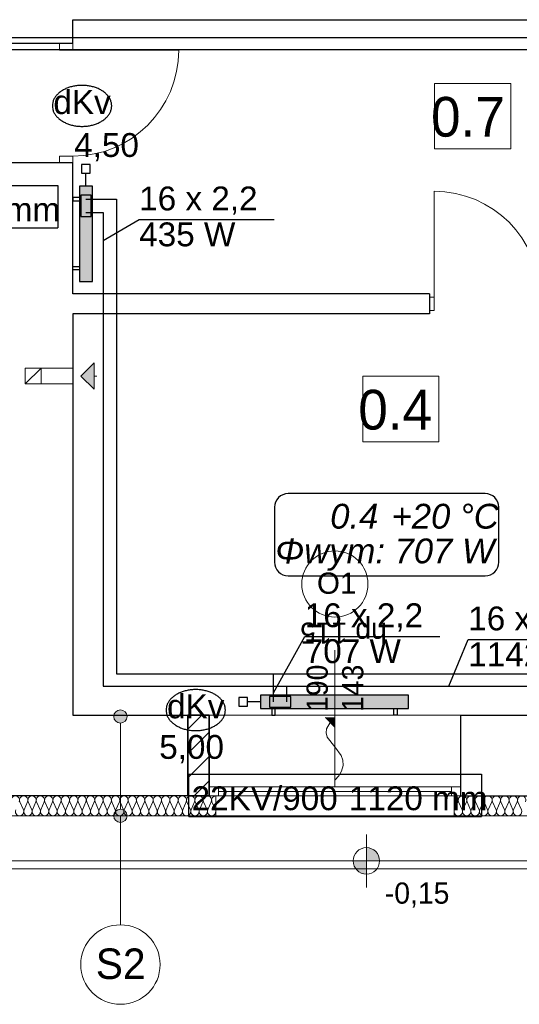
# Model space of a CAD drawing. Header units: inches. Extents: x -515158 to -470211, y -1887 to 84268.
# Tile 57 of 102: x -488750 to -484975, y 31285 to 38718. Entities that reach past the tile are written whole.
import ezdxf
from ezdxf.lldxf.tags import DXFTag

# ---------------------------------------------------------------- set-up
doc = ezdxf.new("R2010")
doc.units = ezdxf.units.IN
doc.header["$MEASUREMENT"] = 0
for name, color, linetype, lineweight in [('#podkład', 252, 'Continuous', 9), ('A-Okna_Nr_Pióra__9', 252, 'Continuous', 9), ('Arch ocieplenie_Nr_Pióra__44', 252, 'Continuous', 9), ('Arch ocieplenie_Nr_Pióra__9', 252, 'Continuous', 9), ('Arch opisy okien_Nr_Pióra__9', 252, 'Continuous', 9), ('Arch opisy_Nr_Pióra__1', 252, 'Continuous', 25), ('Arch opisy_Nr_Pióra__21', 252, 'Continuous', 9), ('Arch opisy_Nr_Pióra__9', 252, 'Continuous', 9), ('Arch teren_Nr_Pióra__5', 252, 'Continuous', 13), ('Arch wykończenie_Nr_Pióra__3', 252, 'Continuous', 18), ('Arch zmurowania_Nr_Pióra__21', 252, 'Continuous', 9), ('Arch zmurowania_Nr_Pióra__27', 252, 'Continuous', 35), ('INWENT OPISY_Nr_Pióra__21', 252, 'Continuous', 9), ('INWENT RZĘDNE_Nr_Pióra__21', 252, 'Continuous', 9), ('INWENT. DRZWI_Nr_Pióra__5', 252, 'Continuous', 13), ('INWENT. OKNA_Nr_Pióra__21', 252, 'Continuous', 9), ('INWENT. OKNA_Nr_Pióra__5', 252, 'Continuous', 13), ('INWENT.ŚCIANY_Nr_Pióra__1', 252, 'Continuous', 25), ('INWENT.ŚCIANY_Nr_Pióra__21', 252, 'Continuous', 9), ('Istniejące kominy_Nr_Pióra__21', 252, 'Continuous', 9)]:
    doc.layers.add(name, color=color, linetype=linetype, lineweight=lineweight)
for name, color, linetype, true_color in [('IS_Armatura_podłączeniowa_grz._dolnozas.', 7, 'SOLID', 0x000000), ('IS_Armatura_Therm', 7, 'SOLID', 0x000000), ('IS_Grafika', 7, 'SOLID', 0x000000), ('IS_Grzejniki_Plan_rzut', 7, 'SOLID', 0x000000), ('IS_Opisy_działek_Therm', 7, 'SOLID', 0x000000), ('IS_Powrót', 5, 'DASH', 0x0000ff), ('IS_Zasilanie', 1, 'SOLID', 0xff0000)]:
    doc.layers.add(name, color=color, linetype=linetype, true_color=true_color)
for name, color, linetype in [('IS_Text_Armatury_podłączeniowej_grz._dolnozas.', 7, 'Continuous'), ('IS_Text_Armatury_Therm', 7, 'Continuous'), ('IS_Text_Konstrukcji', 7, 'Continuous'), ('IS_Text_Odbiornikow_Therm', 7, 'Continuous')]:
    doc.layers.add(name, color=color, linetype=linetype)
doc.styles.add('GENERATED_STYLE_10', font='arial.ttf')
doc.styles.add('GENERATED_STYLE_3', font='txt')
doc.styles.add('GENERATED_STYLE_4', font='txt')
doc.styles.add('GENERATED_STYLE_7', font='txt')
tags = doc.linetypes.add('DASH', pattern=[15, 10, -5]).pattern_tags.tags
tags[6:7] = [DXFTag(74, 4), DXFTag(75, 0), DXFTag(340, '0'), DXFTag(46, 0.0), DXFTag(50, 0.0), DXFTag(44, 0.0), DXFTag(45, 0.0)]
tags[4:5] = [DXFTag(74, 4), DXFTag(75, 0), DXFTag(340, '0'), DXFTag(46, 0.0), DXFTag(50, 0.0), DXFTag(44, 0.0), DXFTag(45, 0.0)]
tags = doc.linetypes.add('DASHDOT', pattern=[20, 10, -5, 0, -5]).pattern_tags.tags
tags[10:11] = [DXFTag(74, 4), DXFTag(75, 0), DXFTag(340, '0'), DXFTag(46, 0.0), DXFTag(50, 0.0), DXFTag(44, 0.0), DXFTag(45, 0.0)]
tags[8:9] = [DXFTag(74, 4), DXFTag(75, 0), DXFTag(340, '0'), DXFTag(46, 0.0), DXFTag(50, 0.0), DXFTag(44, 0.0), DXFTag(45, 0.0)]
tags[6:7] = [DXFTag(74, 4), DXFTag(75, 0), DXFTag(340, '0'), DXFTag(46, 0.0), DXFTag(50, 0.0), DXFTag(44, 0.0), DXFTag(45, 0.0)]
tags[4:5] = [DXFTag(74, 4), DXFTag(75, 0), DXFTag(340, '0'), DXFTag(46, 0.0), DXFTag(50, 0.0), DXFTag(44, 0.0), DXFTag(45, 0.0)]
tags = doc.linetypes.add('DASHDOTDOT', pattern=[25, 10, -5, 0, -5, 0, -5]).pattern_tags.tags
tags[14:15] = [DXFTag(74, 4), DXFTag(75, 0), DXFTag(340, '0'), DXFTag(46, 0.0), DXFTag(50, 0.0), DXFTag(44, 0.0), DXFTag(45, 0.0)]
tags[12:13] = [DXFTag(74, 4), DXFTag(75, 0), DXFTag(340, '0'), DXFTag(46, 0.0), DXFTag(50, 0.0), DXFTag(44, 0.0), DXFTag(45, 0.0)]
tags[10:11] = [DXFTag(74, 4), DXFTag(75, 0), DXFTag(340, '0'), DXFTag(46, 0.0), DXFTag(50, 0.0), DXFTag(44, 0.0), DXFTag(45, 0.0)]
tags[8:9] = [DXFTag(74, 4), DXFTag(75, 0), DXFTag(340, '0'), DXFTag(46, 0.0), DXFTag(50, 0.0), DXFTag(44, 0.0), DXFTag(45, 0.0)]
tags[6:7] = [DXFTag(74, 4), DXFTag(75, 0), DXFTag(340, '0'), DXFTag(46, 0.0), DXFTag(50, 0.0), DXFTag(44, 0.0), DXFTag(45, 0.0)]
tags[4:5] = [DXFTag(74, 4), DXFTag(75, 0), DXFTag(340, '0'), DXFTag(46, 0.0), DXFTag(50, 0.0), DXFTag(44, 0.0), DXFTag(45, 0.0)]
tags = doc.linetypes.add('SOLID', pattern=[10, 10, 0]).pattern_tags.tags
tags[6:7] = [DXFTag(74, 4), DXFTag(75, 0), DXFTag(340, '0'), DXFTag(46, 0.0), DXFTag(50, 0.0), DXFTag(44, 0.0), DXFTag(45, 0.0)]
tags[4:5] = [DXFTag(74, 4), DXFTag(75, 0), DXFTag(340, '0'), DXFTag(46, 0.0), DXFTag(50, 0.0), DXFTag(44, 0.0), DXFTag(45, 0.0)]

# ---------------------------------------------------------------- blocks, each defined once
blk = doc.blocks.new('parter')
at = {"layer": 'A-Okna_Nr_Pióra__9', "linetype": 'Continuous'}
blk.add_hatch(color=252, dxfattribs=at).paths.add_polyline_path([(-486368.3, 33448.5), (-486368.7, 33377.8), (-486439, 33448.9)], flags=0)
at = {"layer": 'Arch opisy_Nr_Pióra__21', "linetype": 'Continuous'}
for points in [[(-487938.9, 33457.6), (-487942.7, 33476.8), (-487953.5, 33493), (-487969.7, 33503.8), (-487988.9, 33507.6), (-488008, 33503.8), (-488024.2, 33493), (-488035.1, 33476.8), (-488038.9, 33457.6), (-488035.1, 33438.5), (-488024.2, 33422.3), (-488008, 33411.4), (-487988.9, 33407.6), (-487969.7, 33411.4), (-487953.5, 33422.3), (-487942.7, 33438.5)], [(-487938.9, 32707.6), (-487942.7, 32726.8), (-487953.5, 32743), (-487969.7, 32753.8), (-487988.9, 32757.6), (-488008, 32753.8), (-488024.2, 32743), (-488035.1, 32726.8), (-488038.9, 32707.6), (-488035.1, 32688.5), (-488024.2, 32672.3), (-488008, 32661.4), (-487988.9, 32657.6), (-487969.7, 32661.4), (-487953.5, 32672.3), (-487942.7, 32688.5)]]:
    blk.add_hatch(color=252, dxfattribs=at).paths.add_polyline_path(points, flags=0)
at = {"layer": 'Arch zmurowania_Nr_Pióra__21', "linetype": 'Continuous'}
h = blk.add_hatch(dxfattribs=at)
h.set_pattern_fill('Common_Brick', color=252, style=0, pattern_type=2)
h.set_pattern_definition([(45, (0, 0), (-91.923878, 91.923878), [])])
h.paths.add_polyline_path([(-487318.3, 33467.6), (-487478.3, 33467.6), (-487478.3, 32857.6), (-487318.3, 32857.6)], flags=0)
at = {"layer": 'INWENT RZĘDNE_Nr_Pióra__21', "linetype": 'Continuous'}
for points in [[(-486130.6, 32367.6), (-486030.6, 32367.6), (-486038.2, 32405.9), (-486059.9, 32438.3), (-486092.4, 32460), (-486130.6, 32467.6)], [(-486130.6, 32367.6), (-486230.6, 32367.6), (-486223, 32329.4), (-486201.3, 32296.9), (-486168.9, 32275.2), (-486130.6, 32267.6)]]:
    blk.add_hatch(color=252, dxfattribs=at).paths.add_polyline_path(points, flags=0)
at = {"layer": 'Istniejące kominy_Nr_Pióra__21', "linetype": 'Continuous'}
blk.add_hatch(color=252, dxfattribs=at).paths.add_polyline_path([(-488288.3, 36027.6), (-488188.3, 36127.6), (-488188.3, 35927.6)], flags=0)
at = {"color": 252}
for p, q in [((-485615.5, 37742.8), (-485615.5, 38236.9)), ((-485615.5, 38236.9), (-485039.5, 38236.9)), ((-485039.5, 38236.9), (-485039.5, 37742.8)), ((-485039.5, 37742.8), (-485615.5, 37742.8)), ((-486158.2, 35531.7), (-486158.2, 36025.8)), ((-486158.2, 36025.8), (-485582.2, 36025.8)), ((-485582.2, 36025.8), (-485582.2, 35531.7)), ((-485582.2, 35531.7), (-486158.2, 35531.7))]:
    blk.add_line(p, q, dxfattribs=at)
at = {"layer": 'A-Okna_Nr_Pióra__9', "color": 252, "linetype": 'Continuous'}
for p, q in [((-486368.7, 33377.8), (-486439, 33448.9)), ((-486368.3, 33448.5), (-486439, 33448.9)), ((-486368.3, 33448.5), (-486368.7, 33377.8))]:
    blk.add_line(p, q, dxfattribs=at)
at = {"layer": 'A-Okna_Nr_Pióra__9', "color": 252, "linetype": 'Continuous', "flags": 128}
blk.add_lwpolyline([(-486368.3, 32977.9), (-486339.2, 33009.1), (-486317.9, 33044.1), (-486305.7, 33088.8), (-486308.2, 33127.5), (-486321.2, 33164), (-486368.3, 33228.5), (-486427.9, 33301.8), (-486435, 33333.8), (-486431, 33363.7), (-486403.9, 33413.3)], dxfattribs=at)
at = {"layer": 'Arch ocieplenie_Nr_Pióra__44', "color": 252, "linetype": 'Continuous'}
for p, q in [((-488748.6, 32812.9), (-488722.4, 32752.3)), ((-488717.1, 32752.3), (-488690.8, 32812.9)), ((-488685.5, 32812.9), (-488659.3, 32752.3)), ((-488654, 32752.3), (-488627.7, 32812.9)), ((-488622.4, 32812.9), (-488596.1, 32752.3)), ((-488590.8, 32752.3), (-488564.6, 32812.9)), ((-488559.3, 32812.9), (-488533, 32752.3)), ((-488527.7, 32752.3), (-488501.5, 32812.9)), ((-488496.2, 32812.9), (-488469.9, 32752.3)), ((-488464.6, 32752.3), (-488438.4, 32812.9)), ((-488433.1, 32812.9), (-488406.8, 32752.3)), ((-488401.5, 32752.3), (-488375.3, 32812.9)), ((-488370, 32812.9), (-488343.7, 32752.3)), ((-488338.4, 32752.3), (-488312.2, 32812.9)), ((-488306.9, 32812.9), (-488280.6, 32752.3)), ((-488275.3, 32752.3), (-488249.1, 32812.9)), ((-488243.8, 32812.9), (-488217.5, 32752.3)), ((-488212.2, 32752.3), (-488186, 32812.9)), ((-488180.7, 32812.9), (-488154.4, 32752.3)), ((-488149.1, 32752.3), (-488122.9, 32812.9)), ((-488117.6, 32812.9), (-488091.3, 32752.3)), ((-488086, 32752.3), (-488059.8, 32812.9)), ((-488054.5, 32812.9), (-488028.2, 32752.3)), ((-488022.9, 32752.3), (-487996.7, 32812.9)), ((-487991.4, 32812.9), (-487965.1, 32752.3)), ((-487959.8, 32752.3), (-487933.6, 32812.9)), ((-487928.3, 32812.9), (-487902, 32752.3)), ((-487896.7, 32752.3), (-487870.5, 32812.9)), ((-487865.2, 32812.9), (-487838.9, 32752.3)), ((-487833.6, 32752.3), (-487807.4, 32812.9)), ((-487802.1, 32812.9), (-487775.8, 32752.3)), ((-487770.5, 32752.3), (-487744.3, 32812.9)), ((-487739, 32812.9), (-487712.7, 32752.3)), ((-487707.4, 32752.3), (-487681.1, 32812.9)), ((-487675.8, 32812.9), (-487649.6, 32752.3)), ((-487644.3, 32752.3), (-487618, 32812.9)), ((-487612.7, 32812.9), (-487586.5, 32752.3)), ((-487581.2, 32752.3), (-487554.9, 32812.9)), ((-487549.6, 32812.9), (-487523.4, 32752.3)), ((-487518.1, 32752.3), (-487491.8, 32812.9)), ((-487486.5, 32812.9), (-487460.3, 32752.3)), ((-487455, 32752.3), (-487428.7, 32812.9)), ((-487423.4, 32812.9), (-487397.2, 32752.3)), ((-487391.9, 32752.3), (-487365.6, 32812.9)), ((-487360.3, 32812.9), (-487334.1, 32752.3)), ((-487328.8, 32752.3), (-487302.5, 32812.9)), ((-487297.2, 32812.9), (-487271, 32752.3))]:
    blk.add_line(p, q, dxfattribs=at)
for centre, start_param, end_param in [((-488782.8, 32825.7), 4.299595, 8.266774), ((-488719.7, 32825.7), 4.299595, 8.266774), ((-488656.6, 32825.7), 4.299595, 8.266774), ((-488593.5, 32825.7), 4.299595, 8.266774), ((-488530.4, 32825.7), 4.299595, 8.266774), ((-488467.3, 32825.7), 4.299595, 8.266774), ((-488404.2, 32825.7), 4.299595, 8.266774), ((-488341.1, 32825.7), 4.299595, 8.266774), ((-488278, 32825.7), 4.299595, 8.266774), ((-488214.9, 32825.7), 4.299595, 8.266774), ((-488151.8, 32825.7), 4.299595, 8.266774), ((-488088.7, 32825.7), 4.299595, 8.266774), ((-488025.6, 32825.7), 4.299595, 8.266774), ((-487962.5, 32825.7), 4.299595, 8.266774), ((-487899.4, 32825.7), 4.299595, 8.266774), ((-487836.3, 32825.7), 4.299595, 8.266774), ((-487773.2, 32825.7), 4.299595, 8.266774), ((-487710.1, 32825.7), 4.299595, 8.266774), ((-487646.9, 32825.7), 4.299595, 8.266774), ((-487583.8, 32825.7), 4.299595, 8.266774), ((-487520.7, 32825.7), 4.299595, 8.266774), ((-487457.6, 32825.7), 4.299595, 8.266774), ((-487394.5, 32825.7), 4.299595, 8.266774), ((-487331.4, 32825.7), 4.299595, 8.266774), ((-487268.3, 32825.7), 0, 1.983589), ((-488751.3, 32739.5), 1.158003, 5.125183), ((-488688.2, 32739.5), 1.158003, 5.125183), ((-488625, 32739.5), 1.158003, 5.125183), ((-488561.9, 32739.5), 1.158003, 5.125183), ((-488498.8, 32739.5), 1.158003, 5.125183), ((-488435.7, 32739.5), 1.158003, 5.125183), ((-488372.6, 32739.5), 1.158003, 5.125183), ((-488309.5, 32739.5), 1.158003, 5.125183), ((-488246.4, 32739.5), 1.158003, 5.125183), ((-488183.3, 32739.5), 1.158003, 5.125183), ((-488120.2, 32739.5), 1.158003, 5.125183), ((-488057.1, 32739.5), 1.158003, 5.125183), ((-487994, 32739.5), 1.158003, 5.125183), ((-487930.9, 32739.5), 1.158003, 5.125183), ((-487867.8, 32739.5), 1.158003, 5.125183), ((-487804.7, 32739.5), 1.158003, 5.125183), ((-487741.6, 32739.5), 1.158003, 5.125183), ((-487678.5, 32739.5), 1.158003, 5.125183), ((-487615.4, 32739.5), 1.158003, 5.125183), ((-487552.3, 32739.5), 1.158003, 5.125183), ((-487489.2, 32739.5), 1.158003, 5.125183), ((-487426.1, 32739.5), 1.158003, 5.125183), ((-487363, 32739.5), 1.158003, 5.125183), ((-487299.9, 32739.5), 1.158003, 5.125183)]:
    blk.add_ellipse(centre, major_axis=(0, 31.9), ratio=0.989029, start_param=start_param, end_param=end_param, dxfattribs=at)
at = {"layer": 'Arch ocieplenie_Nr_Pióra__9', "color": 252, "linetype": 'Continuous'}
for p, q in [((-485465.6, 32752.3), (-485439, 32812.9)), ((-485433.6, 32812.9), (-485407, 32752.3)), ((-485401.6, 32752.3), (-485375, 32812.9)), ((-485369.6, 32812.9), (-485343, 32752.3)), ((-485337.6, 32752.3), (-485311, 32812.9)), ((-485305.6, 32812.9), (-485279, 32752.3)), ((-485273.6, 32752.3), (-485247, 32812.9)), ((-485241.6, 32812.9), (-485215, 32752.3)), ((-485209.6, 32752.3), (-485183, 32812.9)), ((-485177.6, 32812.9), (-485151, 32752.3)), ((-485145.6, 32752.3), (-485119, 32812.9)), ((-485113.6, 32812.9), (-485087, 32752.3)), ((-485081.6, 32752.3), (-485055, 32812.9)), ((-485049.6, 32812.9), (-485023, 32752.3)), ((-485017.6, 32752.3), (-484991, 32812.9)), ((-484985.6, 32812.9), (-484959, 32752.3))]:
    blk.add_line(p, q, dxfattribs=at)
for centre, start_param, end_param in [((-485468.3, 32825.7), 5.870392, 7.853982), ((-485404.3, 32825.7), 5.870392, 9.837571), ((-485340.3, 32825.7), 5.870392, 9.837571), ((-485276.3, 32825.7), 5.870392, 9.837571), ((-485212.3, 32825.7), 5.870392, 9.837571), ((-485148.3, 32825.7), 5.870392, 9.837571), ((-485084.3, 32825.7), 5.870392, 9.837571), ((-485020.3, 32825.7), 5.870392, 9.837571), ((-484956.3, 32825.7), 5.870392, 9.837571), ((-485436.3, 32739.5), 2.728799, 6.695979), ((-485372.3, 32739.5), 2.728799, 6.695979), ((-485308.3, 32739.5), 2.728799, 6.695979), ((-485244.3, 32739.5), 2.728799, 6.695979), ((-485180.3, 32739.5), 2.728799, 6.695979), ((-485116.3, 32739.5), 2.728799, 6.695979), ((-485052.3, 32739.5), 2.728799, 6.695979), ((-484988.3, 32739.5), 2.728799, 6.695979)]:
    blk.add_ellipse(centre, major_axis=(32, 0), ratio=0.996929, start_param=start_param, end_param=end_param, dxfattribs=at)
at = {"layer": 'Arch opisy_Nr_Pióra__21', "color": 252, "linetype": 'Continuous'}
for p, q in [((-487988.9, 33407.6), (-487988.9, 32757.6)), ((-487988.9, 32707.6), (-487988.9, 31885))]:
    blk.add_line(p, q, dxfattribs=at)
for centre, radius in [((-487988.9, 33457.6), 50), ((-487988.9, 32707.6), 50), ((-487988.9, 31585), 300)]:
    blk.add_circle(centre, radius, dxfattribs=at)
at = {"layer": 'Arch opisy_Nr_Pióra__9', "color": 252, "linetype": 'Continuous'}
blk.add_circle((-486368.3, 34457.6), 250, dxfattribs=at)
at = {"layer": 'Arch teren_Nr_Pióra__5', "color": 252, "linetype": 'Continuous'}
for p, q in [((-481433.3, 32367.6), (-489038.3, 32367.6)), ((-481433.3, 32307.6), (-489098.3, 32307.6))]:
    blk.add_line(p, q, dxfattribs=at)
at = {"layer": 'Arch wykończenie_Nr_Pióra__3', "color": 252, "linetype": 'Continuous'}
for p, q in [((-487268.3, 32707.6), (-487268.3, 32857.6)), ((-485468.3, 32707.6), (-485468.3, 32857.6)), ((-489098.3, 32707.6), (-487268.3, 32707.6)), ((-485468.3, 32707.6), (-482908.3, 32707.6))]:
    blk.add_line(p, q, dxfattribs=at)
at = {"layer": 'Arch zmurowania_Nr_Pióra__27', "color": 252, "linetype": 'Continuous'}
for p, q in [((-487478.3, 33467.6), (-487478.3, 32857.6)), ((-487318.3, 33467.6), (-487478.3, 33467.6)), ((-487318.3, 32857.6), (-487318.3, 33467.6)), ((-487478.3, 32857.6), (-487318.3, 32857.6))]:
    blk.add_line(p, q, dxfattribs=at)
at = {"layer": 'INWENT OPISY_Nr_Pióra__21', "color": 252, "linetype": 'Continuous'}
for p, q in [((-485615.5, 37742.8), (-485615.5, 38236.9)), ((-485615.5, 38236.9), (-485039.5, 38236.9)), ((-485039.5, 38236.9), (-485039.5, 37742.8)), ((-485039.5, 37742.8), (-485615.5, 37742.8)), ((-486158.2, 35531.7), (-486158.2, 36025.8)), ((-486158.2, 36025.8), (-485582.2, 36025.8)), ((-485582.2, 36025.8), (-485582.2, 35531.7)), ((-485582.2, 35531.7), (-486158.2, 35531.7))]:
    blk.add_line(p, q, dxfattribs=at)
at = {"layer": 'INWENT RZĘDNE_Nr_Pióra__21', "color": 252, "linetype": 'Continuous'}
for p, q in [((-486130.6, 32167.6), (-486130.6, 32567.6)), ((-486330.6, 32367.6), (-485930.6, 32367.6))]:
    blk.add_line(p, q, dxfattribs=at)
blk.add_circle((-486130.6, 32367.6), 100, dxfattribs=at)
at = {"layer": 'INWENT. DRZWI_Nr_Pióra__5', "color": 252, "linetype": 'Continuous'}
for p, q in [((-488448.3, 38487.6), (-488448.3, 38537.6)), ((-488348.3, 38537.6), (-488348.3, 38487.6)), ((-488348.3, 38487.6), (-488448.3, 38487.6)), ((-488348.3, 38487.6), (-487548.3, 38487.6)), ((-488448.3, 37687.6), (-488448.3, 37637.6)), ((-488348.3, 37687.6), (-488448.3, 37687.6)), ((-488348.3, 37637.6), (-488348.3, 37687.6)), ((-485618.3, 36622.6), (-485618.3, 37422.6)), ((-485653.3, 36622.6), (-485618.3, 36622.6)), ((-485618.3, 36622.6), (-485618.3, 36522.6)), ((-485618.3, 36522.6), (-485653.3, 36522.6))]:
    blk.add_line(p, q, dxfattribs=at)
for centre, start, end in [((-488348.3, 38487.6), 270, 0), ((-485618.3, 36622.6), 0, 90)]:
    blk.add_arc(centre, 800, start, end, dxfattribs=at)
at = {"layer": 'INWENT. OKNA_Nr_Pióra__5', "color": 252, "linetype": 'Continuous'}
for p, q in [((-486368.3, 32927.6), (-486368.3, 33957.6)), ((-485418.3, 32927.6), (-487318.3, 32927.6)), ((-487248.3, 32857.6), (-487248.3, 32927.6)), ((-485488.3, 32857.6), (-485488.3, 32927.6)), ((-485418.3, 32857.6), (-487318.3, 32857.6)), ((-487248.3, 32892.6), (-485488.3, 32892.6))]:
    blk.add_line(p, q, dxfattribs=at)
at = {"layer": 'INWENT.ŚCIANY_Nr_Pióra__1', "color": 252, "linetype": 'Continuous'}
for p, q in [((-488348.3, 38537.6), (-488348.3, 38717.6)), ((-488348.3, 38717.6), (-481158.3, 38717.6)), ((-488348.3, 38537.6), (-488948.3, 38537.6)), ((-488348.3, 37637.6), (-488948.3, 37637.6)), ((-488348.3, 36647.6), (-488348.3, 37637.6)), ((-485653.3, 36647.6), (-488348.3, 36647.6)), ((-485653.3, 36647.6), (-485653.3, 36497.6)), ((-485653.3, 36497.6), (-488348.3, 36497.6)), ((-488348.3, 36497.6), (-488348.3, 33467.6)), ((-488348.3, 33467.6), (-487478.3, 33467.6)), ((-487478.3, 33467.6), (-487478.3, 33137.6)), ((-485418.3, 33467.6), (-483388.3, 33467.6)), ((-485418.3, 33467.6), (-485418.3, 33137.6)), ((-487478.3, 33137.6), (-487478.3, 32857.6)), ((-485418.3, 33137.6), (-485418.3, 32857.6)), ((-487478.3, 32857.6), (-488858.3, 32857.6)), ((-485418.3, 32857.6), (-482958.3, 32857.6))]:
    blk.add_line(p, q, dxfattribs=at)
at = {"layer": 'INWENT.ŚCIANY_Nr_Pióra__21', "color": 252, "linetype": 'Continuous'}
for p, q in [((-487478.3, 33467.6), (-485418.3, 33467.6)), ((-487268.3, 32707.6), (-485468.3, 32707.6))]:
    blk.add_line(p, q, dxfattribs=at)
at = {"layer": 'Istniejące kominy_Nr_Pióra__21', "color": 252, "linetype": 'Continuous'}
for p, q in [((-488288.3, 36027.6), (-488188.3, 36127.6)), ((-488188.3, 36127.6), (-488188.3, 35927.6)), ((-488708.3, 35967.6), (-488588.3, 36087.6)), ((-488708.3, 35967.6), (-488708.3, 36087.6)), ((-488708.3, 36087.6), (-488588.3, 36087.6)), ((-488348.3, 36087.6), (-488588.3, 36087.6)), ((-488588.3, 36087.6), (-488588.3, 35967.6)), ((-488288.3, 36027.6), (-488188.3, 35927.6)), ((-488188.3, 36027.6), (-488168.3, 36027.6)), ((-488588.3, 35967.6), (-488708.3, 35967.6)), ((-488588.3, 35967.6), (-488348.3, 35967.6))]:
    blk.add_line(p, q, dxfattribs=at)
at = {"layer": 'Arch opisy okien_Nr_Pióra__9', "color": 252, "linetype": 'Continuous', "style": 'GENERATED_STYLE_10'}
blk.add_text('O1', height=160, dxfattribs=at).set_placement((-486504, 34384.2))
at = {"layer": 'Arch opisy_Nr_Pióra__1', "color": 252, "linetype": 'Continuous', "style": 'GENERATED_STYLE_7'}
blk.add_text('S2', height=230, dxfattribs=at).set_placement((-488175.1, 31476.4))
at = {"layer": 'INWENT OPISY_Nr_Pióra__21', "color": 252, "linetype": 'Continuous', "style": 'GENERATED_STYLE_4'}
for s, p in [('0.7', (-485641.8, 37834.8)), ('0.4', (-486191.6, 35623.7))]:
    blk.add_text(s, height=300, dxfattribs=at).set_placement(p)
at = {"layer": 'INWENT RZĘDNE_Nr_Pióra__21', "color": 252, "insert": (-485991, 32014.9), "char_height": 160, "attachment_point": 7, "style": 'GENERATED_STYLE_3'}
blk.add_mtext('{-0,15}', dxfattribs=at)
at = {"layer": 'INWENT. OKNA_Nr_Pióra__21', "color": 252, "linetype": 'Continuous', "style": 'GENERATED_STYLE_7'}
for s, rotation, p in [('hp 115', 180, (-485975.9, 34167)), ('190', 90, (-486422.5, 33492.2)), ('143', 90, (-486153.8, 33492.2))]:
    blk.add_text(s, height=160, rotation=rotation, dxfattribs=at).set_placement(p)

msp = doc.modelspace()

# ---------------------------------------------------------------- hatches: boundary and pattern name
at = {"layer": 'IS_Grzejniki_Plan_rzut', "ltscale": 10}
for points in [[(-488299.2, 37462.1), (-488299.2, 36742.1), (-488199.2, 36742.1), (-488199.2, 37462.1)], [(-486931.5, 33518.5), (-485811.5, 33518.5), (-485811.5, 33618.5), (-486931.5, 33618.5)]]:
    msp.add_hatch(color=8, dxfattribs=at).paths.add_polyline_path(points)

# ---------------------------------------------------------------- linework, layer by layer
at = {"layer": 'IS_Armatura_podłączeniowa_grz._dolnozas.', "ltscale": 10}
for p, q in [((-488289.2, 37392.1), (-488289.2, 37232.1)), ((-488209.2, 37392.1), (-488289.2, 37392.1)), ((-488289.2, 37392.1), (-488289.2, 37392.1)), ((-488209.2, 37232.1), (-488209.2, 37392.1)), ((-488289.2, 37232.1), (-488209.2, 37232.1)), ((-486701.5, 33608.5), (-486861.5, 33608.5)), ((-486861.5, 33608.5), (-486861.5, 33528.5)), ((-486701.5, 33528.5), (-486701.5, 33608.5)), ((-486861.5, 33528.5), (-486701.5, 33528.5)), ((-486861.5, 33528.5), (-486861.5, 33528.5))]:
    msp.add_line(p, q, dxfattribs=at)
at = {"layer": 'IS_Armatura_Therm', "ltscale": 10}
for p, q in [((-488216.7, 37624.6), (-488281.7, 37624.6)), ((-488281.7, 37624.6), (-488281.7, 37559.6)), ((-488216.7, 37559.6), (-488216.7, 37624.6)), ((-488281.7, 37559.6), (-488216.7, 37559.6)), ((-488249.2, 37462.1), (-488249.2, 37559.6)), ((-487029, 33601), (-487094, 33601)), ((-487094, 33601), (-487094, 33536)), ((-487029, 33536), (-487029, 33601)), ((-487094, 33536), (-487029, 33536)), ((-486931.5, 33568.5), (-487029, 33568.5))]:
    msp.add_line(p, q, dxfattribs=at)
at = {"layer": 'IS_Grafika', "ltscale": 10}
for points, knots in [([(-488279, 38222.1), (-488290, 38222.1), (-488311.8, 38221), (-488343.4, 38216.2), (-488373.2, 38208.4), (-488400.8, 38197.9), (-488425.9, 38184.9), (-488448.2, 38169.6), (-488467.2, 38152.3), (-488482.7, 38133.2), (-488494.2, 38112.5), (-488501.5, 38090.3), (-488503.1, 38075), (-488503.1, 38067.3)], [0, 0, 0, 0, 33.167036, 65.15629, 95.929861, 125.438554, 153.638532, 180.511954, 206.093104, 230.501175, 253.978693, 276.929023, 299.937572, 299.937572, 299.937572, 299.937572]), ([(-488054.8, 38067.3), (-488054.8, 38075), (-488056.4, 38090.3), (-488063.7, 38112.5), (-488075.2, 38133.2), (-488090.7, 38152.3), (-488109.8, 38169.6), (-488132, 38184.9), (-488157.1, 38197.9), (-488184.7, 38208.4), (-488214.5, 38216.2), (-488246.2, 38221), (-488267.9, 38222.1), (-488279, 38222.1)], [0, 0, 0, 0, 23.008549, 45.958879, 69.436398, 93.844468, 119.425619, 146.29904, 174.499018, 204.007711, 234.781282, 266.770537, 299.937572, 299.937572, 299.937572, 299.937572]), ([(-488503.1, 38067.3), (-488503.1, 38059.6), (-488501.5, 38044.3), (-488494.2, 38022.1), (-488482.7, 38001.4), (-488467.2, 37982.3), (-488448.2, 37965), (-488425.9, 37949.7), (-488400.8, 37936.7), (-488373.2, 37926.2), (-488343.4, 37918.4), (-488311.8, 37913.5), (-488290, 37912.5), (-488279, 37912.5)], [0, 0, 0, 0, 23.008549, 45.958879, 69.436398, 93.844468, 119.425619, 146.29904, 174.499018, 204.007711, 234.781282, 266.770537, 299.937572, 299.937572, 299.937572, 299.937572]), ([(-488279, 37912.5), (-488267.9, 37912.5), (-488246.2, 37913.5), (-488214.5, 37918.4), (-488184.7, 37926.2), (-488157.1, 37936.7), (-488132, 37949.7), (-488109.8, 37965), (-488090.7, 37982.3), (-488075.2, 38001.4), (-488063.7, 38022.1), (-488056.4, 38044.3), (-488054.8, 38059.6), (-488054.8, 38067.3)], [0, 0, 0, 0, 33.167036, 65.15629, 95.929861, 125.438554, 153.638532, 180.511954, 206.093104, 230.501175, 253.978693, 276.929023, 299.937572, 299.937572, 299.937572, 299.937572]), ([(-487419.9, 33660.8), (-487431, 33660.8), (-487452.7, 33659.7), (-487484.4, 33654.8), (-487514.2, 33647), (-487541.8, 33636.5), (-487566.9, 33623.5), (-487589.1, 33608.2), (-487608.1, 33591), (-487623.6, 33571.8), (-487635.2, 33551.1), (-487642.4, 33529), (-487644.1, 33513.6), (-487644.1, 33505.9)], [0, 0, 0, 0, 33.167036, 65.15629, 95.929861, 125.438554, 153.638532, 180.511954, 206.093104, 230.501175, 253.978693, 276.929023, 299.937572, 299.937572, 299.937572, 299.937572]), ([(-487195.8, 33505.9), (-487195.8, 33513.6), (-487197.4, 33529), (-487204.6, 33551.1), (-487216.2, 33571.8), (-487231.7, 33591), (-487250.7, 33608.2), (-487272.9, 33623.5), (-487298, 33636.5), (-487325.6, 33647), (-487355.5, 33654.8), (-487387.1, 33659.7), (-487408.9, 33660.8), (-487419.9, 33660.8)], [0, 0, 0, 0, 23.008549, 45.958879, 69.436398, 93.844468, 119.425619, 146.29904, 174.499018, 204.007711, 234.781282, 266.770537, 299.937572, 299.937572, 299.937572, 299.937572]), ([(-487644.1, 33505.9), (-487644.1, 33498.3), (-487642.4, 33482.9), (-487635.2, 33460.7), (-487623.6, 33440), (-487608.1, 33420.9), (-487589.1, 33403.6), (-487566.9, 33388.4), (-487541.8, 33375.4), (-487514.2, 33364.8), (-487484.4, 33357), (-487452.7, 33352.2), (-487431, 33351.1), (-487419.9, 33351.1)], [0, 0, 0, 0, 23.008549, 45.958879, 69.436398, 93.844468, 119.425619, 146.29904, 174.499018, 204.007711, 234.781282, 266.770537, 299.937572, 299.937572, 299.937572, 299.937572]), ([(-487419.9, 33351.1), (-487408.9, 33351.1), (-487387.1, 33352.2), (-487355.5, 33357), (-487325.6, 33364.8), (-487298, 33375.4), (-487272.9, 33388.4), (-487250.7, 33403.6), (-487231.7, 33420.9), (-487216.2, 33440), (-487204.6, 33460.7), (-487197.4, 33482.9), (-487195.8, 33498.3), (-487195.8, 33505.9)], [0, 0, 0, 0, 33.167036, 65.15629, 95.929861, 125.438554, 153.638532, 180.511954, 206.093104, 230.501175, 253.978693, 276.929023, 299.937572, 299.937572, 299.937572, 299.937572])]:
    msp.add_open_spline(points, degree=3, knots=knots, dxfattribs=at)
at = {"layer": 'IS_Grzejniki_Plan_rzut', "ltscale": 10}
for p, q in [((-488299.2, 37462.1), (-488299.2, 36742.1)), ((-488199.2, 37462.1), (-488299.2, 37462.1)), ((-488299.2, 37462.1), (-488299.2, 37462.1)), ((-488199.2, 36742.1), (-488199.2, 37462.1)), ((-488299.2, 37374.6), (-488349.2, 37374.6)), ((-488349.2, 37374.6), (-488349.2, 37349.6)), ((-488349.2, 37349.6), (-488299.2, 37349.6)), ((-488349.2, 36829.6), (-488349.2, 36854.6)), ((-488349.2, 36854.6), (-488299.2, 36854.6)), ((-488299.2, 36829.6), (-488349.2, 36829.6)), ((-488299.2, 36742.1), (-488199.2, 36742.1)), ((-485811.5, 33618.5), (-486931.5, 33618.5)), ((-486931.5, 33618.5), (-486931.5, 33518.5)), ((-485811.5, 33518.5), (-485811.5, 33618.5)), ((-486931.5, 33518.5), (-485811.5, 33518.5)), ((-486931.5, 33518.5), (-486931.5, 33518.5)), ((-486844, 33518.5), (-486844, 33468.5)), ((-486844, 33468.5), (-486819, 33468.5)), ((-486819, 33468.5), (-486819, 33518.5)), ((-485924, 33468.5), (-485924, 33518.5)), ((-485899, 33468.5), (-485924, 33468.5)), ((-485899, 33518.5), (-485899, 33468.5))]:
    msp.add_line(p, q, dxfattribs=at)
at = {"layer": 'IS_Opisy_działek_Therm', "ltscale": 10}
for p, q in [((-488119.4, 37052), (-487847.1, 37208.7)), ((-487847.1, 37208.7), (-486827.1, 37208.7)), ((-486831.5, 33637.5), (-486596.3, 34062.4)), ((-486596.3, 34062.4), (-485576.3, 34062.4)), ((-485507, 33685.7), (-485360.7, 34038.5)), ((-485360.7, 34038.5), (-484330.7, 34038.5))]:
    msp.add_line(p, q, dxfattribs=at)
at = {"layer": 'IS_Powrót', "color": 5, "linetype": 'DASHDOT', "lineweight": 30, "ltscale": 10}
msp.add_line((-475210.4, 38490.5), (-498069, 38490.5), dxfattribs=at)
at = {"layer": 'IS_Powrót', "color": 5, "ltscale": 10}
for p, q in [((-488249.2, 37362.1), (-488019.4, 37362.1)), ((-488019.4, 37362.1), (-488019.4, 33779.9)), ((-488019.4, 33779.9), (-486831.5, 33779.9)), ((-486831.5, 33568.5), (-486831.5, 33779.9)), ((-486831.5, 33779.9), (-482830.8, 33779.8))]:
    msp.add_line(p, q, dxfattribs=at)
at = {"layer": 'IS_Text_Konstrukcji', "color": 18, "linetype": 'SOLID', "ltscale": 10, "true_color": 0x000000}
msp.add_lwpolyline([(-486721.7, 34520), (-485233.3, 34520, 0.414214), (-485130, 34623.3), (-485130, 35036.7, 0.414214), (-485233.3, 35140), (-486721.7, 35140, 0.414214), (-486825, 35036.7), (-486825, 34623.3, 0.414214), (-486721.7, 34520)], format="xyb", dxfattribs=at)
at = {"layer": 'IS_Text_Odbiornikow_Therm', "color": 18, "linetype": 'SOLID', "ltscale": 10, "true_color": 0x000000}
for p, q in [((-490532.5, 37465.8), (-488462.5, 37465.8)), ((-488462.5, 37465.8), (-488462.5, 37145.8)), ((-490532.5, 37145.8), (-488462.5, 37145.8)), ((-487471.3, 32701.8), (-487471.3, 33021.8)), ((-487471.3, 33021.8), (-485261.3, 33021.8)), ((-485261.3, 33021.8), (-485261.3, 32701.8)), ((-487471.3, 32701.8), (-485261.3, 32701.8))]:
    msp.add_line(p, q, dxfattribs=at)
at = {"layer": 'IS_Zasilanie', "color": 1, "linetype": 'DASHDOTDOT', "lineweight": 30, "ltscale": 10}
msp.add_line((-475210.4, 38579.9), (-498069, 38579.9), dxfattribs=at)
at = {"layer": 'IS_Zasilanie', "color": 1, "ltscale": 10}
for p, q in [((-488249.2, 37262.1), (-488119.4, 37262.1)), ((-488119.4, 37262.1), (-488119.4, 33685.7)), ((-488119.4, 33685.7), (-486731.5, 33685.7)), ((-486731.5, 33568.5), (-486731.5, 33685.7)), ((-486731.5, 33685.7), (-482730.8, 33685.7))]:
    msp.add_line(p, q, dxfattribs=at)

# ---------------------------------------------------------------- block references
at = {"layer": '#podkład'}
msp.add_blockref('parter', (0, 0), dxfattribs=at)

# ---------------------------------------------------------------- texts
at = {"layer": 'IS_Grafika', "ltscale": 10, "char_height": 180, "attachment_point": 2}
for insert in [(-488279, 38185.7), (-487419.9, 33624.3)]:
    msp.add_mtext('\\fArial|b0|i0;dKv', dxfattribs=dict(at, insert=insert))
at = {"layer": 'IS_Opisy_działek_Therm', "ltscale": 10, "char_height": 180}
for s, insert, attachment_point in [('\\fArial|b0|i0;16 x 2,2', (-487847.1, 37244.7), 7), ('\\fArial|b0|i0;', (-486877.1, 37244.7), 7), ('\\fArial|b0|i0;435 W', (-487847.1, 37187.1), 1), ('\\fArial|b0|i0;', (-487007.1, 37187.1), 1), ('\\fArial|b0|i0;', (-486817.1, 37094.7), 7), ('\\fArial|b0|i0;', (-486817.1, 37094.7), 7), ('\\fArial|b0|i0;16 x 2,2', (-486596.3, 34098.4), 7), ('\\fArial|b0|i0;16 x 2,2', (-485360.7, 34074.5), 7), ('\\fArial|b0|i0;707 W', (-486596.3, 34040.8), 1), ('\\fArial|b0|i0;', (-485626.3, 34098.4), 7), ('\\fArial|b0|i0;', (-485756.3, 34040.8), 1), ('\\fArial|b0|i0;1142 W', (-485360.7, 34016.9), 1), ('\\fArial|b0|i0;', (-485566.3, 33948.4), 7), ('\\fArial|b0|i0;', (-485566.3, 33948.4), 7)]:
    msp.add_mtext(s, dxfattribs=dict(at, insert=insert, attachment_point=attachment_point))
at = {"layer": 'IS_Text_Armatury_podłączeniowej_grz._dolnozas.', "color": 18, "linetype": 'SOLID', "ltscale": 10, "true_color": 0x000000, "char_height": 180, "attachment_point": 9}
for insert in [(-488399.2, 37548.1), (-487081.5, 33654.5)]:
    msp.add_mtext('\\fArial|b0|i0;', dxfattribs=dict(at, insert=insert))
at = {"layer": 'IS_Text_Armatury_Therm', "color": 18, "linetype": 'SOLID', "ltscale": 10, "true_color": 0x000000, "char_height": 180, "attachment_point": 9}
for s, insert in [('\\fArial|b0|i0;4,50  ', (-487849.2, 37648.1)), ('\\fArial|b0|i0;5,00  ', (-487206.4, 33104.5))]:
    msp.add_mtext(s, dxfattribs=dict(at, insert=insert))
at = {"layer": 'IS_Text_Konstrukcji', "color": 18, "linetype": 'SOLID', "ltscale": 10, "true_color": 0x000000, "char_height": 187.2}
for s, insert, attachment_point in [('\\fArial|b0|i1;0.4', (-486040, 34873.2), 9), ('\\fArial|b0|i1;+20 °C', (-485940, 34873.2), 7), ('\\fArial|b0|i1;Φwym: 707 W', (-485990, 34801.2), 2)]:
    msp.add_mtext(s, dxfattribs=dict(at, insert=insert, attachment_point=attachment_point))
at = {"layer": 'IS_Text_Odbiornikow_Therm', "color": 18, "linetype": 'SOLID', "ltscale": 10, "true_color": 0x000000, "char_height": 180, "attachment_point": 7}
for s, insert in [('\\fArial|b0|i0;720 mm', (-489352.4, 37191.8)), ('\\fArial|b0|i0;22KV/900', (-487451.3, 32747.8)), ('\\fArial|b0|i0;1120 mm', (-486263.1, 32747.8))]:
    msp.add_mtext(s, dxfattribs=dict(at, insert=insert))

doc.saveas('drawing.dxf')
